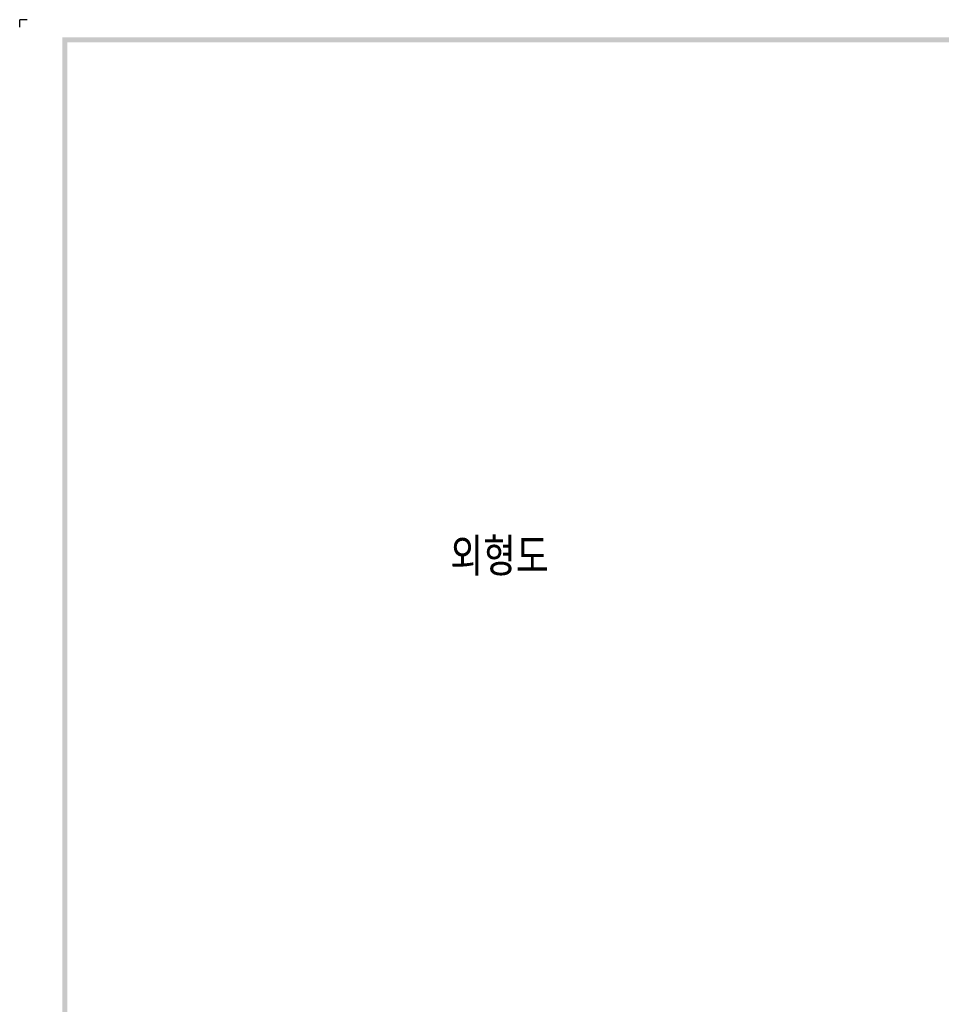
# Model space of a CAD drawing. Extents: x 967 to 2710, y -907 to 1747.
# Tile 2 of 24: x 967 to 1334, y 1354 to 1747. Entities that reach past the tile are written whole.
import ezdxf

# ---------------------------------------------------------------- set-up
doc = ezdxf.new("R2010")
doc.units = 0
doc.header["$LTSCALE"] = 3
doc.header["$MEASUREMENT"] = 0
doc.layers.add('di', color=3, linetype='CONTINUOUS')
doc.layers.add('dwg', color=7, linetype='CONTINUOUS')
doc.styles.get("Standard").update_dxf_attribs({"font": 'romans.shx', "height": 4, "bigfont": 'ghs.shx'})

msp = doc.modelspace()

# ---------------------------------------------------------------- linework, layer by layer
at = {"layer": 'di'}
for p in [(969.8, 1746.94), (966.8, 1743.94)]:
    msp.add_line(p, (966.8, 1746.94), dxfattribs=at)
at = {"layer": 'dwg'}
for points in [[(983.8, 1739.94), (985.8, 1737.94), (2615.8, 1739.94), (2613.8, 1737.94)], [(983.8, 591.94), (985.8, 592.94), (983.8, 1739.94), (985.8, 1737.94)]]:
    msp.add_trace(points, dxfattribs=at)

# ---------------------------------------------------------------- texts
at = {"layer": 'di', "insert": (1138.535, 1540.115), "char_height": 15, "width": 74.93994, "attachment_point": 1}
msp.add_mtext('{\\Fromans,hgs|c129;외형도}', dxfattribs=at)

doc.saveas('drawing.dxf')
